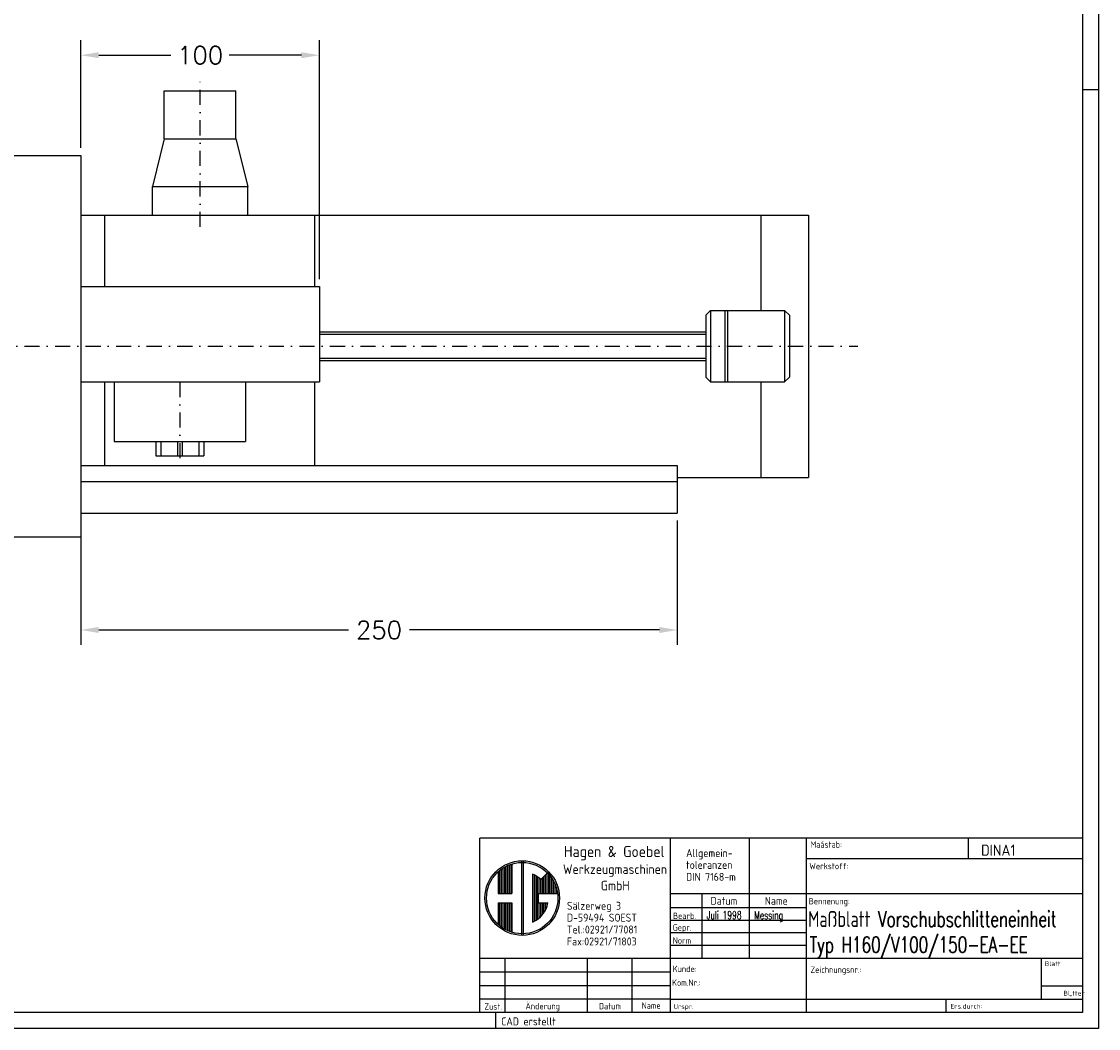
# Model space of a CAD drawing. Extents: x 212 to 4004, y 602 to 2184.
# Tile 5 of 11: x 2210 to 2661, y 602 to 1024. Entities that reach past the tile are written whole.
import ezdxf
from ezdxf.enums import TextEntityAlignment as Align

# ---------------------------------------------------------------- set-up
doc = ezdxf.new("R2010")
doc.units = 0
doc.header["$MEASUREMENT"] = 0
doc.linetypes.add('AUSGEZOGEN', pattern=[0])
doc.linetypes.add('STRICHPUNKT2', pattern=[12.7, 6.35, -3.175, 0, -3.175])
doc.layers.get('0').update_dxf_attribs({"linetype": 'CONTINUOUS'})
for name, color, linetype in [('ATTRIBUTE', 241, 'CONTINUOUS'), ('BEMASSUNG', 6, 'CONTINUOUS'), ('KANTE', 3, 'CONTINUOUS'), ('MITTE', 6, 'STRICHPUNKT2'), ('TEXT02', 7, 'CONTINUOUS'), ('TEXT03', 2, 'CONTINUOUS'), ('TEXT05', 4, 'CONTINUOUS')]:
    doc.layers.add(name, color=color, linetype=linetype)
doc.styles.add('ACA_ISO', font='ISO9.SHX')
doc.styles.add('ISO', font='ISO9.SHX')
doc.styles.add('ROMANS', font='romans', dxfattribs={"height": 7.5})

msp = doc.modelspace()

# ---------------------------------------------------------------- linework, layer by layer
at = {"color": 7, "linetype": 'AUSGEZOGEN'}
for p, q in [((2661.32, 1389.28), (2661.32, 601.92)), ((2654.67, 995.6), (2661.32, 995.6)), ((2408.62, 608.57), (2408.62, 601.92)), ((2661.32, 601.92), (1546.78, 601.92))]:
    msp.add_line(p, q, dxfattribs=at)
at = {"color": 5, "linetype": 'AUSGEZOGEN'}
for p, q in [((2654.67, 1382.63), (2654.67, 608.57)), ((2654.67, 608.57), (1573.38, 608.57))]:
    msp.add_line(p, q, dxfattribs=at)
at = {"color": 5}
for p, q in [((2481.77, 681.72), (2401.97, 681.72)), ((2401.97, 608.57), (2401.97, 681.72)), ((2654.67, 681.72), (2481.77, 681.72)), ((2481.77, 681.72), (2481.77, 608.57)), ((2538.96, 608.57), (2538.96, 681.72)), ((2654.67, 658.44), (2481.77, 658.44)), ((2401.97, 631.45), (2481.77, 631.45)), ((2481.77, 631.45), (2654.67, 631.45)), ((2637.38, 614.16), (2637.38, 631.45))]:
    msp.add_line(p, q, dxfattribs=at)
for p, q in [((2515.02, 631.45), (2515.02, 681.72)), ((2606.79, 673.08), (2606.79, 681.72)), ((2654.67, 673.08), (2538.96, 673.08)), ((2495.07, 658.44), (2495.07, 631.45)), ((2538.96, 652.46), (2481.77, 652.46)), ((2538.96, 647.21), (2481.77, 647.21)), ((2538.96, 641.95), (2481.77, 641.95)), ((2538.96, 636.7), (2481.77, 636.7)), ((2412.61, 608.57), (2412.61, 631.45)), ((2447.19, 608.57), (2447.19, 631.45)), ((2465.81, 608.57), (2465.81, 631.45)), ((2401.97, 625.68), (2481.77, 625.68)), ((2401.97, 619.92), (2481.77, 619.92)), ((2637.38, 619.74), (2654.67, 619.74)), ((2481.77, 614.16), (2401.97, 614.16)), ((2481.77, 614.16), (2654.67, 614.16)), ((2597.48, 608.57), (2597.48, 614.16))]:
    msp.add_line(p, q)
for p in [(2401.97, 625.68), (2401.97, 619.92)]:
    msp.add_point(p)
at = {"layer": 'BEMASSUNG'}
for p, q in [((2234.77, 971.12), (2234.77, 1016.25)), ((2334.77, 916.12), (2334.77, 1016.25)), ((2242.27, 1010), (2272.54, 1010)), ((2327.27, 1010), (2297.01, 1010)), ((2334.77, 893), (2496.77, 893)), ((2334.77, 883), (2496.77, 883)), ((2234.77, 814.87), (2234.77, 762.75)), ((2484.77, 814.87), (2484.77, 762.75)), ((2242.27, 769), (2347.01, 769)), ((2477.27, 769), (2372.54, 769))]:
    msp.add_line(p, q, dxfattribs=at)
for points in [[(2242.27, 1011.25), (2242.27, 1008.75), (2234.77, 1010)], [(2327.27, 1011.25), (2327.27, 1008.75), (2334.77, 1010)], [(2242.27, 770.25), (2242.27, 767.75), (2234.77, 769)], [(2477.27, 770.25), (2477.27, 767.75), (2484.77, 769)]]:
    msp.add_solid(points, dxfattribs=at)
at = {"layer": 'KANTE'}
for p, q in [((2269.77, 995), (2299.77, 995)), ((2269.77, 975), (2269.77, 995)), ((2299.77, 975), (2299.77, 995)), ((2269.77, 975), (2264.77, 955)), ((2269.77, 975), (2299.77, 975)), ((2299.77, 975), (2304.77, 955)), ((1734.77, 968), (2234.77, 968)), ((2234.77, 968), (2234.77, 808)), ((2264.77, 955), (2304.77, 955)), ((2264.77, 943), (2264.77, 955)), ((2304.77, 943), (2304.77, 955)), ((2234.77, 943), (2332.77, 943)), ((2244.77, 943), (2244.77, 913)), ((2332.77, 943), (2539.77, 943)), ((2332.77, 943), (2332.77, 913)), ((2519.77, 943), (2519.77, 903)), ((2539.77, 943), (2539.77, 833)), ((2234.77, 913), (2334.77, 913)), ((2334.77, 913), (2334.77, 873)), ((2496.77, 901), (2498.77, 903)), ((2498.77, 903), (2529.77, 903)), ((2498.77, 903), (2498.77, 873)), ((2504.77, 903), (2504.77, 873)), ((2505.77, 903), (2505.77, 873)), ((2529.77, 903), (2529.77, 873)), ((2529.77, 903), (2531.77, 901)), ((2496.77, 901), (2496.77, 875)), ((2531.77, 901), (2531.77, 875)), ((2334.77, 894), (2496.77, 894)), ((2334.77, 882), (2496.77, 882)), ((2234.77, 873), (2334.77, 873)), ((2244.77, 873), (2244.77, 838)), ((2248.77, 873), (2248.77, 848)), ((2303.77, 873), (2303.77, 848)), ((2332.77, 873), (2332.77, 838)), ((2498.77, 873), (2496.77, 875)), ((2498.77, 873), (2529.77, 873)), ((2519.77, 873), (2519.77, 833)), ((2531.77, 875), (2529.77, 873)), ((2248.77, 848), (2303.77, 848)), ((2266.27, 848), (2266.27, 842)), ((2268.27, 848), (2268.27, 842)), ((2275.27, 848), (2275.27, 842)), ((2277.27, 848), (2277.27, 842)), ((2284.27, 848), (2284.27, 842)), ((2286.27, 848), (2286.27, 842)), ((2266.27, 842), (2286.27, 842)), ((2234.77, 838), (2484.77, 838)), ((2484.77, 838), (2484.77, 818)), ((2234.77, 831.33), (2484.77, 831.33)), ((2484.77, 833), (2539.77, 833)), ((2234.77, 818), (2484.77, 818)), ((1734.77, 808), (2234.77, 808))]:
    msp.add_line(p, q, dxfattribs=at)
at = {"layer": 'MITTE'}
for p, q in [((2284.77, 938), (2284.77, 1000)), ((1724.77, 888), (2560.5, 888)), ((2276.27, 873), (2276.27, 838))]:
    msp.add_line(p, q, dxfattribs=at)
at = {"layer": 'TEXT05', "color": 5}
for p, q in [((2410.33, 668.18), (2410.33, 658.58)), ((2411, 668.69), (2411, 658.58)), ((2411.66, 669.15), (2411.66, 658.58)), ((2412.33, 669.56), (2412.33, 658.58)), ((2412.99, 669.92), (2412.99, 658.58)), ((2413.66, 670.24), (2413.66, 658.58)), ((2414.32, 670.52), (2414.32, 658.58)), ((2414.99, 670.76), (2414.99, 658.58)), ((2415.47, 671.01), (2415.47, 658.58)), ((2419.46, 672.22), (2419.46, 640.96)), ((2420.12, 672.22), (2420.12, 640.98)), ((2409.67, 667.61), (2409.67, 658.58)), ((2424.11, 666.67), (2424.11, 646.5)), ((2424.78, 666.36), (2424.78, 646.82)), ((2425.44, 665.99), (2425.44, 647.18)), ((2426.11, 665.56), (2426.11, 647.62)), ((2426.77, 665.05), (2426.77, 658.58)), ((2427.44, 664.46), (2427.44, 658.58)), ((2427.55, 664.35), (2430.37, 667.17)), ((2428.1, 664.9), (2428.1, 658.58)), ((2428.77, 665.57), (2428.77, 658.58)), ((2429.43, 666.23), (2429.43, 658.58)), ((2430.1, 666.9), (2430.1, 658.58)), ((2430.76, 666.67), (2430.76, 658.58)), ((2431.43, 665.99), (2431.43, 658.58)), ((2432.09, 665.1), (2432.09, 658.58)), ((2432.76, 664.05), (2432.76, 658.58)), ((2433.42, 662.76), (2433.42, 658.58)), ((2434.09, 661), (2434.09, 658.58)), ((2409.67, 658.58), (2415.47, 658.58)), ((2409.67, 654.59), (2409.67, 645.57)), ((2409.67, 654.59), (2415.47, 654.59)), ((2410.33, 654.59), (2410.33, 645)), ((2411, 654.59), (2411, 644.48)), ((2411.66, 654.59), (2411.66, 644.03)), ((2412.33, 654.59), (2412.33, 643.62)), ((2412.99, 654.59), (2412.99, 643.26)), ((2413.66, 654.59), (2413.66, 642.94)), ((2414.32, 654.59), (2414.32, 642.66)), ((2414.99, 654.59), (2414.99, 642.42)), ((2415.47, 654.59), (2415.47, 642.17)), ((2426.44, 658.58), (2434.62, 658.58)), ((2426.44, 658.58), (2426.44, 654.59)), ((2426.44, 654.59), (2430.58, 654.59)), ((2426.77, 654.59), (2426.77, 648.12)), ((2427.44, 654.59), (2427.44, 648.72)), ((2428.1, 654.59), (2428.1, 649.43)), ((2428.77, 654.59), (2428.77, 650.28)), ((2429.43, 654.59), (2429.43, 651.35)), ((2430.1, 654.59), (2430.1, 652.83))]:
    msp.add_line(p, q, dxfattribs=at)
for radius in [15.63, 14.96]:
    msp.add_circle((2419.79, 656.59), radius, dxfattribs=at)
for start, end in [(45, 66.8002), (293.1998, 349.5243)]:
    msp.add_arc((2419.79, 656.59), 10.97, start, end, dxfattribs=at)

# ---------------------------------------------------------------- texts
at = {"style": 'ACA_ISO'}
msp.add_text('CAD erstellt', height=3.325, dxfattribs=at).set_placement((2411.01, 603.23))
at = {"layer": 'ATTRIBUTE', "style": 'ACA_ISO', "flags": 4}
msp.add_attdef('DINA1', (2612.12, 674.35), 'DIN A1', height=4.655, dxfattribs=at)
at = {"layer": 'BEMASSUNG', "style": 'ROMANS'}
for s, p in [('100', (2284.77, 1010)), ('250', (2359.77, 769))]:
    msp.add_text(s, height=7.5, dxfattribs=at).set_placement(p, align=Align.MIDDLE_CENTER)
at = {"layer": 'BEMASSUNG', "style": 'ROMANS', "width": 0.7}
for s, p in [('Juli 1998', (2497.07, 647.8)), ('Messing', (2517.02, 647.74))]:
    msp.add_text(s, height=3.325, dxfattribs=at).set_placement(p)
at = {"layer": 'KANTE', "style": 'ROMANS', "width": 0.7}
for s, p in [('Maßblatt Vorschubschlitteneinheit', (2539.62, 644.48)), ('Typ H160/V100/150-EA-EE', (2540.29, 633.71))]:
    msp.add_text(s, height=6.65, dxfattribs=at).set_placement(p)
at = {"layer": 'TEXT02', "style": 'ISO'}
for s, p in [('Sälzerweg 3', (2438.53, 651.7)), ('D-59494 SOEST', (2438.53, 646.72)), ('Tel.:02921/77081', (2438.53, 641.73)), ('Fax:02921/71803', (2438.53, 636.74))]:
    msp.add_text(s, height=3.325, dxfattribs=at).set_placement(p)
at = {"layer": 'TEXT03', "color": 7, "style": 'ISO'}
for s, height, p in [('Allgemein-', 3.325, (2488.47, 673.81)), ('Maástab:', 2.66, (2540.64, 677.69)), ('toleranzen', 3.325, (2488.47, 668.82)), ('Werkstoff:', 2.66, (2540.13, 668.68)), ('DIN 7168-m', 3.325, (2488.47, 663.83)), ('Datum', 3.325, (2498.75, 653.78)), ('Name', 3.325, (2521.44, 653.78)), ('Bennenung:', 2.66, (2539.91, 653.97)), ('Bearb.', 2.66, (2483.02, 647.8)), ('Gepr.', 2.66, (2482.89, 642.91)), ('Norm', 2.66, (2482.89, 637.48)), ('Kunde:', 2.66, (2482.91, 625.57)), ('Zeichnungsnr.:', 2.66, (2540.62, 625.22)), ('Blatt', 1.995, (2638.83, 628.09)), ('Kom.Nr.:', 2.66, (2482.63, 619.8)), ('Bl„tter', 1.995, (2646.66, 615.71)), ('Zust.', 2.66, (2403.94, 609.8)), ('Änderung', 2.66, (2421.18, 609.96)), ('Datum', 2.66, (2451.95, 609.96)), ('Name', 2.66, (2469.87, 610.21)), ('Urspr.', 1.995, (2483.2, 610.13)), ('Ers.durch:', 1.995, (2599.31, 610.24))]:
    msp.add_text(s, height=height, dxfattribs=at).set_placement(p)
at = {"layer": 'TEXT03', "style": 'ISO'}
for s, p in [('Werkzeugmaschinen', (2436.87, 666.71)), ('GmbH', (2452.69, 659.83))]:
    msp.add_text(s, height=3.99, dxfattribs=at).set_placement(p)
at = {"layer": 'TEXT05', "style": 'ISO'}
msp.add_text('Hagen & Goebel', height=4.655, dxfattribs=at).set_placement((2437.28, 673.79))

doc.saveas('drawing.dxf')
